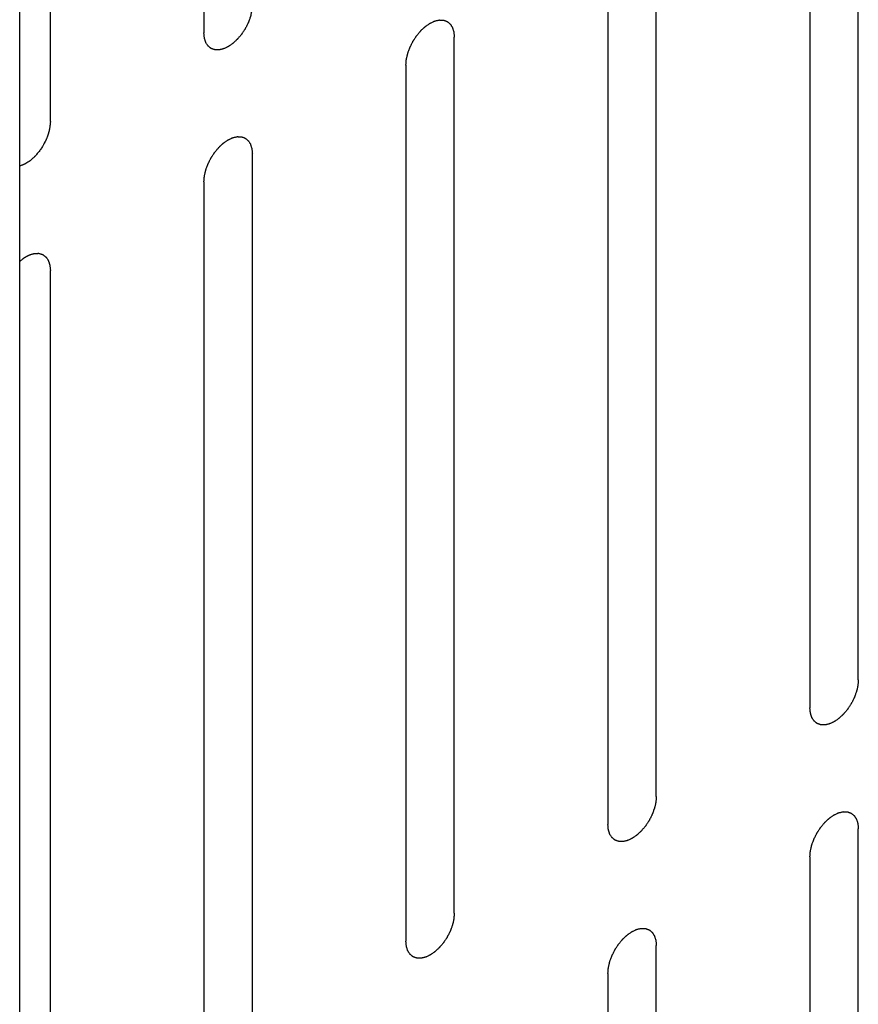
# Model space of a CAD drawing. Header units: inches. Extents: x 5 to 265, y 5 to 171.
# Tile 24 of 212: x 190.534 to 191.453, y 76.546 to 77.624. Entities that reach past the tile are written whole.
import ezdxf

# ---------------------------------------------------------------- set-up
doc = ezdxf.new("R2010")
doc.units = ezdxf.units.IN
doc.header["$LTSCALE"] = 14.96
doc.header["$MEASUREMENT"] = 0
doc.layers.get('0').update_dxf_attribs({"linetype": 'CONTINUOUS'})

msp = doc.modelspace()

# ---------------------------------------------------------------- linework, layer by layer
at = {"color": 7, "linetype": 'Continuous'}
for p, q in [((190.5337, 73.151), (190.5337, 126.143)), ((190.7355, 78.5695), (190.7355, 77.6101)), ((190.5673, 77.513), (190.5673, 78.4724)), ((191.4525, 76.9014), (191.4525, 77.8608)), ((191.3995, 77.8302), (191.3995, 76.8708)), ((191.2312, 76.7736), (191.2312, 77.733)), ((191.1782, 77.7024), (191.1782, 76.743)), ((191.0099, 76.6458), (191.0099, 77.6052)), ((190.9569, 77.5746), (190.9569, 76.6152)), ((190.7886, 76.5181), (190.7886, 77.4775)), ((190.7355, 77.4468), (190.7355, 76.4874)), ((190.5673, 76.3903), (190.5673, 77.3497)), ((191.4525, 75.7787), (191.4525, 76.7381)), ((191.3995, 76.7075), (191.3995, 75.7481)), ((191.2312, 75.6509), (191.2312, 76.6103)), ((191.1782, 76.5797), (191.1782, 75.6203))]:
    msp.add_line(p, q, dxfattribs=at)
for points, knots in [([(190.7886, 77.6408), (190.7885, 77.6402), (190.7885, 77.6392), (190.7883, 77.6376), (190.7882, 77.6363), (190.7881, 77.6354), (190.7881, 77.6349), (190.7881, 77.6345), (190.788, 77.6341), (190.7879, 77.6336), (190.7876, 77.6326), (190.7873, 77.6312), (190.787, 77.6299), (190.7868, 77.6289), (190.7867, 77.6283), (190.7866, 77.6279), (190.7864, 77.6275), (190.7862, 77.627), (190.7859, 77.626), (190.7854, 77.6246), (190.7849, 77.6232), (190.7845, 77.6222), (190.7843, 77.6217), (190.7842, 77.6213), (190.7839, 77.6208), (190.7837, 77.6203), (190.7832, 77.6193), (190.7825, 77.6179), (190.7818, 77.6166), (190.7813, 77.6156), (190.781, 77.615), (190.7808, 77.6146), (190.7806, 77.6142), (190.7802, 77.6137), (190.7796, 77.6128), (190.7788, 77.6116), (190.778, 77.6103), (190.7774, 77.6094), (190.7771, 77.6089), (190.7768, 77.6085), (190.7765, 77.6082), (190.7761, 77.6077), (190.7755, 77.6069), (190.7745, 77.6058), (190.7736, 77.6047), (190.7729, 77.6039), (190.7725, 77.6034), (190.7723, 77.603), (190.7719, 77.6028), (190.7715, 77.6024), (190.7708, 77.6017), (190.7698, 77.6008), (190.7687, 77.5998), (190.768, 77.5991), (190.7676, 77.5987), (190.7673, 77.5984), (190.767, 77.5982), (190.7665, 77.5979), (190.7658, 77.5974), (190.7647, 77.5966), (190.7636, 77.5959), (190.7628, 77.5954), (190.7624, 77.5951), (190.7621, 77.5948), (190.7617, 77.5947), (190.7613, 77.5945), (190.7606, 77.5941), (190.7595, 77.5936), (190.7584, 77.5931), (190.7577, 77.5928), (190.7572, 77.5926), (190.7569, 77.5924), (190.7566, 77.5924), (190.7562, 77.5923), (190.7555, 77.5921), (190.7544, 77.5919), (190.7534, 77.5916), (190.7527, 77.5915), (190.7523, 77.5914), (190.752, 77.5913), (190.7517, 77.5913), (190.7513, 77.5913), (190.7506, 77.5914), (190.7497, 77.5914), (190.7487, 77.5914), (190.7481, 77.5914), (190.7477, 77.5915), (190.7474, 77.5914), (190.7471, 77.5916), (190.7468, 77.5917), (190.7462, 77.5919), (190.7453, 77.5922), (190.7445, 77.5925), (190.7439, 77.5927), (190.7436, 77.5929), (190.7433, 77.5929), (190.7431, 77.5931), (190.7428, 77.5934), (190.7424, 77.5938), (190.7417, 77.5943), (190.741, 77.5949), (190.7405, 77.5953), (190.7402, 77.5955), (190.74, 77.5957), (190.7399, 77.5959), (190.7397, 77.5962), (190.7393, 77.5968), (190.7388, 77.5976), (190.7383, 77.5984), (190.7379, 77.599), (190.7377, 77.5993), (190.7376, 77.5995), (190.7375, 77.5999), (190.7374, 77.6002), (190.7371, 77.601), (190.7368, 77.602), (190.7365, 77.603), (190.7363, 77.6037), (190.7362, 77.6041), (190.7361, 77.6044), (190.736, 77.6047), (190.736, 77.6052), (190.7359, 77.6061), (190.7358, 77.6073), (190.7357, 77.6087), (190.7356, 77.6097), (190.7355, 77.6101)], [0, 0, 0, 0, 0.015625, 0.03125, 0.046875, 0.054688, 0.058594, 0.0625, 0.066406, 0.070312, 0.078125, 0.09375, 0.109375, 0.117188, 0.121094, 0.125, 0.128906, 0.132812, 0.140625, 0.15625, 0.171875, 0.179688, 0.183594, 0.1875, 0.191406, 0.195312, 0.203125, 0.21875, 0.234375, 0.242188, 0.246094, 0.25, 0.253906, 0.257812, 0.265625, 0.28125, 0.296875, 0.304688, 0.308594, 0.3125, 0.316406, 0.320312, 0.328125, 0.34375, 0.359375, 0.367188, 0.371094, 0.375, 0.378906, 0.382812, 0.390625, 0.40625, 0.421875, 0.429688, 0.433594, 0.4375, 0.441406, 0.445312, 0.453125, 0.46875, 0.484375, 0.492188, 0.496094, 0.5, 0.503906, 0.507812, 0.515625, 0.53125, 0.546875, 0.554688, 0.558594, 0.5625, 0.566406, 0.570312, 0.578125, 0.59375, 0.609375, 0.617188, 0.621094, 0.625, 0.628906, 0.632812, 0.640625, 0.65625, 0.671875, 0.679688, 0.683594, 0.6875, 0.691406, 0.695312, 0.703125, 0.71875, 0.734375, 0.742188, 0.746094, 0.75, 0.753906, 0.757812, 0.765625, 0.78125, 0.796875, 0.804688, 0.808594, 0.8125, 0.816406, 0.820312, 0.828125, 0.84375, 0.859375, 0.867188, 0.871094, 0.875, 0.878906, 0.882812, 0.890625, 0.90625, 0.921875, 0.929688, 0.933594, 0.9375, 0.941406, 0.945312, 0.953125, 0.96875, 0.984375, 1, 1, 1, 1]), ([(190.9569, 77.5746), (190.9569, 77.5751), (190.957, 77.5762), (190.9571, 77.5777), (190.9572, 77.579), (190.9573, 77.5799), (190.9573, 77.5805), (190.9574, 77.5808), (190.9575, 77.5813), (190.9576, 77.5818), (190.9578, 77.5828), (190.9581, 77.5841), (190.9584, 77.5855), (190.9586, 77.5865), (190.9588, 77.587), (190.9589, 77.5874), (190.959, 77.5879), (190.9592, 77.5884), (190.9596, 77.5894), (190.9601, 77.5908), (190.9606, 77.5922), (190.9609, 77.5931), (190.9612, 77.5937), (190.9613, 77.5941), (190.9615, 77.5945), (190.9618, 77.5951), (190.9623, 77.5961), (190.963, 77.5974), (190.9637, 77.5988), (190.9641, 77.5998), (190.9644, 77.6003), (190.9646, 77.6008), (190.9649, 77.6011), (190.9652, 77.6016), (190.9658, 77.6025), (190.9666, 77.6038), (190.9675, 77.6051), (190.968, 77.606), (190.9684, 77.6065), (190.9686, 77.6069), (190.9689, 77.6072), (190.9693, 77.6076), (190.97, 77.6084), (190.9709, 77.6096), (190.9719, 77.6107), (190.9725, 77.6115), (190.9729, 77.612), (190.9732, 77.6123), (190.9735, 77.6126), (190.9739, 77.613), (190.9746, 77.6137), (190.9757, 77.6146), (190.9767, 77.6156), (190.9774, 77.6162), (190.9778, 77.6166), (190.9781, 77.6169), (190.9785, 77.6171), (190.9789, 77.6174), (190.9797, 77.618), (190.9808, 77.6187), (190.9819, 77.6195), (190.9826, 77.62), (190.9831, 77.6203), (190.9834, 77.6206), (190.9837, 77.6207), (190.9841, 77.6209), (190.9849, 77.6212), (190.986, 77.6217), (190.987, 77.6222), (190.9878, 77.6226), (190.9882, 77.6228), (190.9885, 77.623), (190.9888, 77.623), (190.9893, 77.6231), (190.99, 77.6233), (190.991, 77.6235), (190.992, 77.6237), (190.9928, 77.6239), (190.9932, 77.624), (190.9935, 77.6241), (190.9938, 77.6241), (190.9942, 77.624), (190.9948, 77.624), (190.9958, 77.624), (190.9967, 77.6239), (190.9974, 77.6239), (190.9978, 77.6239), (190.9981, 77.6239), (190.9983, 77.6238), (190.9987, 77.6237), (190.9992, 77.6235), (191.0001, 77.6232), (191.0009, 77.6228), (191.0015, 77.6226), (191.0019, 77.6225), (191.0021, 77.6224), (191.0023, 77.6222), (191.0026, 77.622), (191.0031, 77.6216), (191.0038, 77.621), (191.0045, 77.6205), (191.0049, 77.6201), (191.0052, 77.6198), (191.0054, 77.6197), (191.0056, 77.6194), (191.0058, 77.6191), (191.0061, 77.6186), (191.0066, 77.6178), (191.0072, 77.6169), (191.0075, 77.6164), (191.0077, 77.6161), (191.0079, 77.6158), (191.008, 77.6155), (191.0081, 77.6151), (191.0083, 77.6144), (191.0086, 77.6134), (191.0089, 77.6124), (191.0092, 77.6117), (191.0093, 77.6113), (191.0094, 77.611), (191.0094, 77.6106), (191.0095, 77.6101), (191.0095, 77.6093), (191.0096, 77.6081), (191.0098, 77.6067), (191.0099, 77.6057), (191.0099, 77.6052)], [0, 0, 0, 0, 0.015625, 0.03125, 0.046875, 0.054688, 0.058594, 0.0625, 0.066406, 0.070312, 0.078125, 0.09375, 0.109375, 0.117188, 0.121094, 0.125, 0.128906, 0.132812, 0.140625, 0.15625, 0.171875, 0.179688, 0.183594, 0.1875, 0.191406, 0.195312, 0.203125, 0.21875, 0.234375, 0.242188, 0.246094, 0.25, 0.253906, 0.257812, 0.265625, 0.28125, 0.296875, 0.304688, 0.308594, 0.3125, 0.316406, 0.320312, 0.328125, 0.34375, 0.359375, 0.367188, 0.371094, 0.375, 0.378906, 0.382812, 0.390625, 0.40625, 0.421875, 0.429688, 0.433594, 0.4375, 0.441406, 0.445312, 0.453125, 0.46875, 0.484375, 0.492188, 0.496094, 0.5, 0.503906, 0.507812, 0.515625, 0.53125, 0.546875, 0.554688, 0.558594, 0.5625, 0.566406, 0.570312, 0.578125, 0.59375, 0.609375, 0.617188, 0.621094, 0.625, 0.628906, 0.632812, 0.640625, 0.65625, 0.671875, 0.679688, 0.683594, 0.6875, 0.691406, 0.695312, 0.703125, 0.71875, 0.734375, 0.742188, 0.746094, 0.75, 0.753906, 0.757812, 0.765625, 0.78125, 0.796875, 0.804688, 0.808594, 0.8125, 0.816406, 0.820312, 0.828125, 0.84375, 0.859375, 0.867188, 0.871094, 0.875, 0.878906, 0.882812, 0.890625, 0.90625, 0.921875, 0.929688, 0.933594, 0.9375, 0.941406, 0.945312, 0.953125, 0.96875, 0.984375, 1, 1, 1, 1]), ([(190.5673, 77.513), (190.5672, 77.5118), (190.567, 77.5102), (190.5669, 77.5084), (190.5668, 77.5077), (190.5668, 77.5071), (190.5667, 77.5065), (190.5665, 77.5056), (190.5663, 77.5047), (190.566, 77.5034), (190.5657, 77.5021), (190.5653, 77.5007), (190.5652, 77.4998), (190.5648, 77.4988), (190.5643, 77.4975), (190.5637, 77.4959), (190.5631, 77.4943), (190.5626, 77.4931), (190.5624, 77.4925), (190.562, 77.4918), (190.5616, 77.491), (190.561, 77.4898), (190.5603, 77.4885), (190.5596, 77.4872), (190.559, 77.4859), (190.558, 77.4845), (190.5568, 77.4827), (190.5556, 77.481), (190.5546, 77.4795), (190.5536, 77.4785), (190.5527, 77.4774), (190.5518, 77.4764), (190.5509, 77.4753), (190.5503, 77.4747), (190.5498, 77.4742), (190.5494, 77.4737), (190.5485, 77.473), (190.5472, 77.4719), (190.546, 77.4708), (190.545, 77.47), (190.5444, 77.4694), (190.5439, 77.4691), (190.5434, 77.4688), (190.5428, 77.4684), (190.542, 77.468), (190.5412, 77.4675), (190.5405, 77.467), (190.5399, 77.4666), (190.5394, 77.4663), (190.539, 77.4661), (190.5386, 77.466), (190.5381, 77.4658), (190.5375, 77.4655), (190.536, 77.4649), (190.5347, 77.4645), (190.5337, 77.4641)], [0, 0, 0, 0, 0.0625, 0.078125, 0.09375, 0.101562, 0.109375, 0.125, 0.140625, 0.15625, 0.1875, 0.203125, 0.21875, 0.234375, 0.25, 0.28125, 0.3125, 0.328125, 0.335938, 0.34375, 0.359375, 0.375, 0.40625, 0.421875, 0.4375, 0.46875, 0.5, 0.53125, 0.5625, 0.578125, 0.59375, 0.625, 0.640625, 0.65625, 0.664062, 0.671875, 0.6875, 0.71875, 0.75, 0.765625, 0.78125, 0.789062, 0.796875, 0.8125, 0.828125, 0.84375, 0.859375, 0.875, 0.882812, 0.890625, 0.898438, 0.90625, 0.921875, 0.9375, 1, 1, 1, 1]), ([(190.7355, 77.4468), (190.7356, 77.4474), (190.7357, 77.4484), (190.7358, 77.45), (190.7359, 77.4513), (190.736, 77.4522), (190.736, 77.4527), (190.736, 77.4531), (190.7361, 77.4535), (190.7363, 77.454), (190.7365, 77.455), (190.7368, 77.4564), (190.7371, 77.4577), (190.7373, 77.4587), (190.7375, 77.4592), (190.7375, 77.4597), (190.7377, 77.4601), (190.7379, 77.4606), (190.7383, 77.4616), (190.7388, 77.463), (190.7393, 77.4644), (190.7396, 77.4654), (190.7398, 77.4659), (190.74, 77.4663), (190.7402, 77.4668), (190.7405, 77.4673), (190.741, 77.4683), (190.7416, 77.4697), (190.7423, 77.471), (190.7428, 77.472), (190.7431, 77.4726), (190.7433, 77.473), (190.7436, 77.4733), (190.7439, 77.4739), (190.7445, 77.4747), (190.7453, 77.476), (190.7461, 77.4773), (190.7467, 77.4782), (190.7471, 77.4787), (190.7473, 77.4791), (190.7476, 77.4794), (190.748, 77.4799), (190.7486, 77.4807), (190.7496, 77.4818), (190.7505, 77.4829), (190.7512, 77.4837), (190.7516, 77.4842), (190.7519, 77.4845), (190.7522, 77.4848), (190.7526, 77.4852), (190.7533, 77.4859), (190.7543, 77.4868), (190.7554, 77.4878), (190.7561, 77.4885), (190.7565, 77.4888), (190.7568, 77.4892), (190.7571, 77.4894), (190.7576, 77.4897), (190.7583, 77.4902), (190.7594, 77.4909), (190.7605, 77.4917), (190.7613, 77.4922), (190.7617, 77.4925), (190.7621, 77.4928), (190.7624, 77.4929), (190.7628, 77.4931), (190.7636, 77.4935), (190.7646, 77.494), (190.7657, 77.4945), (190.7665, 77.4948), (190.7669, 77.495), (190.7672, 77.4952), (190.7675, 77.4952), (190.7679, 77.4953), (190.7687, 77.4955), (190.7697, 77.4957), (190.7707, 77.496), (190.7714, 77.4961), (190.7719, 77.4962), (190.7722, 77.4963), (190.7725, 77.4963), (190.7728, 77.4963), (190.7735, 77.4962), (190.7745, 77.4962), (190.7754, 77.4962), (190.7761, 77.4961), (190.7764, 77.4961), (190.7767, 77.4961), (190.777, 77.496), (190.7773, 77.4959), (190.7779, 77.4957), (190.7788, 77.4954), (190.7796, 77.4951), (190.7802, 77.4948), (190.7806, 77.4947), (190.7808, 77.4946), (190.781, 77.4944), (190.7813, 77.4942), (190.7818, 77.4938), (190.7825, 77.4933), (190.7831, 77.4927), (190.7836, 77.4923), (190.7839, 77.4921), (190.7841, 77.4919), (190.7842, 77.4917), (190.7845, 77.4913), (190.7848, 77.4908), (190.7853, 77.49), (190.7858, 77.4892), (190.7862, 77.4886), (190.7864, 77.4883), (190.7866, 77.4881), (190.7866, 77.4877), (190.7868, 77.4873), (190.787, 77.4866), (190.7873, 77.4856), (190.7876, 77.4846), (190.7878, 77.4839), (190.788, 77.4835), (190.7881, 77.4832), (190.7881, 77.4828), (190.7881, 77.4824), (190.7882, 77.4815), (190.7883, 77.4803), (190.7884, 77.4789), (190.7885, 77.4779), (190.7886, 77.4775)], [0, 0, 0, 0, 0.015625, 0.03125, 0.046875, 0.054688, 0.058594, 0.0625, 0.066406, 0.070312, 0.078125, 0.09375, 0.109375, 0.117188, 0.121094, 0.125, 0.128906, 0.132812, 0.140625, 0.15625, 0.171875, 0.179688, 0.183594, 0.1875, 0.191406, 0.195312, 0.203125, 0.21875, 0.234375, 0.242188, 0.246094, 0.25, 0.253906, 0.257812, 0.265625, 0.28125, 0.296875, 0.304688, 0.308594, 0.3125, 0.316406, 0.320312, 0.328125, 0.34375, 0.359375, 0.367188, 0.371094, 0.375, 0.378906, 0.382812, 0.390625, 0.40625, 0.421875, 0.429688, 0.433594, 0.4375, 0.441406, 0.445312, 0.453125, 0.46875, 0.484375, 0.492188, 0.496094, 0.5, 0.503906, 0.507812, 0.515625, 0.53125, 0.546875, 0.554688, 0.558594, 0.5625, 0.566406, 0.570312, 0.578125, 0.59375, 0.609375, 0.617188, 0.621094, 0.625, 0.628906, 0.632812, 0.640625, 0.65625, 0.671875, 0.679688, 0.683594, 0.6875, 0.691406, 0.695312, 0.703125, 0.71875, 0.734375, 0.742188, 0.746094, 0.75, 0.753906, 0.757812, 0.765625, 0.78125, 0.796875, 0.804688, 0.808594, 0.8125, 0.816406, 0.820312, 0.828125, 0.84375, 0.859375, 0.867188, 0.871094, 0.875, 0.878906, 0.882812, 0.890625, 0.90625, 0.921875, 0.929688, 0.933594, 0.9375, 0.941406, 0.945312, 0.953125, 0.96875, 0.984375, 1, 1, 1, 1]), ([(190.5337, 77.3598), (190.5347, 77.3606), (190.5359, 77.3615), (190.5374, 77.3627), (190.538, 77.3632), (190.5385, 77.3635), (190.539, 77.3639), (190.5396, 77.3642), (190.5404, 77.3647), (190.5412, 77.3651), (190.5419, 77.3655), (190.5427, 77.3659), (190.5433, 77.3662), (190.5439, 77.3665), (190.5444, 77.3668), (190.545, 77.367), (190.546, 77.3673), (190.5472, 77.3676), (190.5483, 77.3679), (190.549, 77.3682), (190.5493, 77.3682), (190.5496, 77.3683), (190.5498, 77.3684), (190.5502, 77.3684), (190.5508, 77.3684), (190.5515, 77.3684), (190.5522, 77.3684), (190.5528, 77.3684), (190.5535, 77.3685), (190.5541, 77.3685), (190.5546, 77.3685), (190.555, 77.3683), (190.5557, 77.3681), (190.5567, 77.3678), (190.5577, 77.3676), (190.5584, 77.3673), (190.5588, 77.3672), (190.5591, 77.367), (190.5595, 77.3667), (190.56, 77.3663), (190.5605, 77.3659), (190.5611, 77.3655), (190.5616, 77.3652), (190.562, 77.3648), (190.5623, 77.3646), (190.5624, 77.3645), (190.5625, 77.3643), (190.5627, 77.3641), (190.5631, 77.3635), (190.5636, 77.3627), (190.5643, 77.3618), (190.5648, 77.361), (190.5651, 77.3606), (190.5652, 77.3601), (190.5654, 77.3596), (190.5656, 77.359), (190.5658, 77.3583), (190.566, 77.3576), (190.5663, 77.3569), (190.5664, 77.3564), (190.5666, 77.3559), (190.5667, 77.3556), (190.5667, 77.3551), (190.5668, 77.3546), (190.5669, 77.3539), (190.567, 77.3522), (190.5671, 77.3508), (190.5673, 77.3497)], [0, 0, 0, 0, 0.0625, 0.078125, 0.09375, 0.101562, 0.109375, 0.125, 0.140625, 0.15625, 0.171875, 0.1875, 0.203125, 0.210938, 0.21875, 0.234375, 0.25, 0.28125, 0.3125, 0.320312, 0.328125, 0.332031, 0.335938, 0.34375, 0.359375, 0.375, 0.390625, 0.40625, 0.421875, 0.4375, 0.445312, 0.453125, 0.46875, 0.5, 0.53125, 0.546875, 0.554688, 0.5625, 0.578125, 0.59375, 0.609375, 0.625, 0.640625, 0.65625, 0.664062, 0.667969, 0.671875, 0.679688, 0.6875, 0.71875, 0.75, 0.765625, 0.78125, 0.789062, 0.796875, 0.8125, 0.828125, 0.84375, 0.859375, 0.875, 0.882812, 0.890625, 0.898438, 0.90625, 0.921875, 0.9375, 1, 1, 1, 1]), ([(191.4525, 76.9014), (191.4525, 76.9009), (191.4524, 76.8998), (191.4523, 76.8983), (191.4522, 76.897), (191.4521, 76.8961), (191.4521, 76.8956), (191.4521, 76.8952), (191.4519, 76.8948), (191.4518, 76.8942), (191.4516, 76.8932), (191.4513, 76.8919), (191.451, 76.8905), (191.4508, 76.8895), (191.4506, 76.889), (191.4506, 76.8886), (191.4504, 76.8882), (191.4502, 76.8876), (191.4498, 76.8866), (191.4493, 76.8852), (191.4488, 76.8839), (191.4485, 76.8829), (191.4483, 76.8823), (191.4481, 76.8819), (191.4479, 76.8815), (191.4476, 76.8809), (191.4471, 76.88), (191.4465, 76.8786), (191.4458, 76.8772), (191.4453, 76.8762), (191.445, 76.8757), (191.4448, 76.8753), (191.4445, 76.8749), (191.4442, 76.8744), (191.4436, 76.8735), (191.4428, 76.8722), (191.4419, 76.8709), (191.4414, 76.8701), (191.441, 76.8696), (191.4408, 76.8692), (191.4405, 76.8688), (191.4401, 76.8684), (191.4395, 76.8676), (191.4385, 76.8664), (191.4376, 76.8653), (191.4369, 76.8645), (191.4365, 76.8641), (191.4362, 76.8637), (191.4359, 76.8634), (191.4355, 76.863), (191.4348, 76.8624), (191.4337, 76.8614), (191.4327, 76.8605), (191.432, 76.8598), (191.4316, 76.8594), (191.4313, 76.8591), (191.4309, 76.8589), (191.4305, 76.8586), (191.4297, 76.858), (191.4287, 76.8573), (191.4276, 76.8565), (191.4268, 76.856), (191.4264, 76.8557), (191.426, 76.8555), (191.4257, 76.8553), (191.4253, 76.8551), (191.4245, 76.8548), (191.4235, 76.8543), (191.4224, 76.8538), (191.4216, 76.8534), (191.4212, 76.8532), (191.4209, 76.8531), (191.4206, 76.853), (191.4202, 76.8529), (191.4194, 76.8528), (191.4184, 76.8525), (191.4174, 76.8523), (191.4166, 76.8521), (191.4162, 76.852), (191.4159, 76.8519), (191.4156, 76.852), (191.4153, 76.852), (191.4146, 76.852), (191.4136, 76.852), (191.4127, 76.8521), (191.412, 76.8521), (191.4116, 76.8521), (191.4113, 76.8521), (191.4111, 76.8522), (191.4108, 76.8523), (191.4102, 76.8526), (191.4093, 76.8529), (191.4085, 76.8532), (191.4079, 76.8534), (191.4075, 76.8535), (191.4073, 76.8536), (191.4071, 76.8538), (191.4068, 76.854), (191.4063, 76.8544), (191.4056, 76.855), (191.405, 76.8555), (191.4045, 76.8559), (191.4042, 76.8562), (191.404, 76.8563), (191.4038, 76.8566), (191.4036, 76.8569), (191.4033, 76.8575), (191.4028, 76.8583), (191.4023, 76.8591), (191.4019, 76.8596), (191.4017, 76.86), (191.4015, 76.8602), (191.4015, 76.8605), (191.4013, 76.8609), (191.4011, 76.8616), (191.4008, 76.8626), (191.4005, 76.8636), (191.4003, 76.8643), (191.4001, 76.8647), (191.4, 76.865), (191.4, 76.8654), (191.4, 76.8659), (191.3999, 76.8667), (191.3998, 76.8679), (191.3996, 76.8693), (191.3996, 76.8703), (191.3995, 76.8708)], [0, 0, 0, 0, 0.015625, 0.03125, 0.046875, 0.054688, 0.058594, 0.0625, 0.066406, 0.070312, 0.078125, 0.09375, 0.109375, 0.117188, 0.121094, 0.125, 0.128906, 0.132812, 0.140625, 0.15625, 0.171875, 0.179688, 0.183594, 0.1875, 0.191406, 0.195312, 0.203125, 0.21875, 0.234375, 0.242188, 0.246094, 0.25, 0.253906, 0.257812, 0.265625, 0.28125, 0.296875, 0.304688, 0.308594, 0.3125, 0.316406, 0.320312, 0.328125, 0.34375, 0.359375, 0.367188, 0.371094, 0.375, 0.378906, 0.382812, 0.390625, 0.40625, 0.421875, 0.429688, 0.433594, 0.4375, 0.441406, 0.445312, 0.453125, 0.46875, 0.484375, 0.492188, 0.496094, 0.5, 0.503906, 0.507812, 0.515625, 0.53125, 0.546875, 0.554688, 0.558594, 0.5625, 0.566406, 0.570312, 0.578125, 0.59375, 0.609375, 0.617188, 0.621094, 0.625, 0.628906, 0.632812, 0.640625, 0.65625, 0.671875, 0.679688, 0.683594, 0.6875, 0.691406, 0.695312, 0.703125, 0.71875, 0.734375, 0.742188, 0.746094, 0.75, 0.753906, 0.757812, 0.765625, 0.78125, 0.796875, 0.804688, 0.808594, 0.8125, 0.816406, 0.820312, 0.828125, 0.84375, 0.859375, 0.867188, 0.871094, 0.875, 0.878906, 0.882812, 0.890625, 0.90625, 0.921875, 0.929688, 0.933594, 0.9375, 0.941406, 0.945312, 0.953125, 0.96875, 0.984375, 1, 1, 1, 1]), ([(191.2312, 76.7736), (191.2312, 76.7731), (191.2311, 76.7721), (191.231, 76.7705), (191.2309, 76.7692), (191.2308, 76.7683), (191.2307, 76.7678), (191.2307, 76.7674), (191.2306, 76.767), (191.2305, 76.7664), (191.2303, 76.7655), (191.23, 76.7641), (191.2297, 76.7627), (191.2294, 76.7618), (191.2293, 76.7612), (191.2292, 76.7608), (191.2291, 76.7604), (191.2289, 76.7598), (191.2285, 76.7589), (191.228, 76.7575), (191.2275, 76.7561), (191.2272, 76.7551), (191.2269, 76.7545), (191.2268, 76.7541), (191.2266, 76.7537), (191.2263, 76.7532), (191.2258, 76.7522), (191.2251, 76.7508), (191.2244, 76.7494), (191.2239, 76.7485), (191.2237, 76.7479), (191.2235, 76.7475), (191.2232, 76.7471), (191.2229, 76.7466), (191.2223, 76.7457), (191.2215, 76.7444), (191.2206, 76.7432), (191.22, 76.7423), (191.2197, 76.7418), (191.2195, 76.7414), (191.2192, 76.741), (191.2188, 76.7406), (191.2181, 76.7398), (191.2172, 76.7387), (191.2162, 76.7375), (191.2156, 76.7367), (191.2152, 76.7363), (191.2149, 76.7359), (191.2146, 76.7356), (191.2142, 76.7353), (191.2135, 76.7346), (191.2124, 76.7336), (191.2114, 76.7327), (191.2107, 76.732), (191.2103, 76.7316), (191.21, 76.7313), (191.2096, 76.7311), (191.2092, 76.7308), (191.2084, 76.7303), (191.2073, 76.7295), (191.2062, 76.7288), (191.2055, 76.7282), (191.205, 76.7279), (191.2047, 76.7277), (191.2044, 76.7276), (191.204, 76.7273), (191.2032, 76.727), (191.2021, 76.7265), (191.2011, 76.726), (191.2003, 76.7257), (191.1999, 76.7255), (191.1996, 76.7253), (191.1992, 76.7252), (191.1988, 76.7251), (191.1981, 76.725), (191.1971, 76.7247), (191.196, 76.7245), (191.1953, 76.7243), (191.1949, 76.7242), (191.1946, 76.7241), (191.1943, 76.7242), (191.1939, 76.7242), (191.1933, 76.7242), (191.1923, 76.7243), (191.1914, 76.7243), (191.1907, 76.7243), (191.1903, 76.7243), (191.19, 76.7243), (191.1898, 76.7244), (191.1894, 76.7246), (191.1888, 76.7248), (191.188, 76.7251), (191.1871, 76.7254), (191.1866, 76.7256), (191.1862, 76.7258), (191.1859, 76.7258), (191.1858, 76.726), (191.1855, 76.7262), (191.185, 76.7266), (191.1843, 76.7272), (191.1836, 76.7278), (191.1832, 76.7282), (191.1829, 76.7284), (191.1827, 76.7285), (191.1825, 76.7288), (191.1823, 76.7291), (191.182, 76.7297), (191.1815, 76.7305), (191.1809, 76.7313), (191.1806, 76.7318), (191.1804, 76.7322), (191.1802, 76.7324), (191.1801, 76.7327), (191.18, 76.7331), (191.1798, 76.7338), (191.1795, 76.7348), (191.1792, 76.7358), (191.1789, 76.7365), (191.1788, 76.737), (191.1787, 76.7372), (191.1787, 76.7376), (191.1786, 76.7381), (191.1786, 76.7389), (191.1785, 76.7401), (191.1783, 76.7416), (191.1782, 76.7425), (191.1782, 76.743)], [0, 0, 0, 0, 0.015625, 0.03125, 0.046875, 0.054688, 0.058594, 0.0625, 0.066406, 0.070312, 0.078125, 0.09375, 0.109375, 0.117188, 0.121094, 0.125, 0.128906, 0.132812, 0.140625, 0.15625, 0.171875, 0.179688, 0.183594, 0.1875, 0.191406, 0.195312, 0.203125, 0.21875, 0.234375, 0.242188, 0.246094, 0.25, 0.253906, 0.257812, 0.265625, 0.28125, 0.296875, 0.304688, 0.308594, 0.3125, 0.316406, 0.320312, 0.328125, 0.34375, 0.359375, 0.367188, 0.371094, 0.375, 0.378906, 0.382812, 0.390625, 0.40625, 0.421875, 0.429688, 0.433594, 0.4375, 0.441406, 0.445312, 0.453125, 0.46875, 0.484375, 0.492188, 0.496094, 0.5, 0.503906, 0.507812, 0.515625, 0.53125, 0.546875, 0.554688, 0.558594, 0.5625, 0.566406, 0.570312, 0.578125, 0.59375, 0.609375, 0.617188, 0.621094, 0.625, 0.628906, 0.632812, 0.640625, 0.65625, 0.671875, 0.679688, 0.683594, 0.6875, 0.691406, 0.695312, 0.703125, 0.71875, 0.734375, 0.742188, 0.746094, 0.75, 0.753906, 0.757812, 0.765625, 0.78125, 0.796875, 0.804688, 0.808594, 0.8125, 0.816406, 0.820312, 0.828125, 0.84375, 0.859375, 0.867188, 0.871094, 0.875, 0.878906, 0.882812, 0.890625, 0.90625, 0.921875, 0.929688, 0.933594, 0.9375, 0.941406, 0.945312, 0.953125, 0.96875, 0.984375, 1, 1, 1, 1]), ([(191.3995, 76.7075), (191.3996, 76.708), (191.3996, 76.709), (191.3998, 76.7106), (191.3999, 76.7119), (191.3999, 76.7128), (191.4, 76.7133), (191.4, 76.7137), (191.4001, 76.7141), (191.4002, 76.7147), (191.4005, 76.7156), (191.4008, 76.717), (191.4011, 76.7184), (191.4013, 76.7193), (191.4014, 76.7199), (191.4015, 76.7203), (191.4017, 76.7207), (191.4019, 76.7213), (191.4022, 76.7223), (191.4027, 76.7236), (191.4032, 76.725), (191.4036, 76.726), (191.4038, 76.7266), (191.4039, 76.727), (191.4042, 76.7274), (191.4044, 76.728), (191.4049, 76.7289), (191.4056, 76.7303), (191.4063, 76.7317), (191.4068, 76.7327), (191.4071, 76.7332), (191.4073, 76.7336), (191.4075, 76.734), (191.4079, 76.7345), (191.4085, 76.7354), (191.4093, 76.7367), (191.4101, 76.7379), (191.4107, 76.7388), (191.411, 76.7393), (191.4113, 76.7397), (191.4116, 76.7401), (191.4119, 76.7405), (191.4126, 76.7413), (191.4136, 76.7425), (191.4145, 76.7436), (191.4152, 76.7444), (191.4156, 76.7448), (191.4158, 76.7452), (191.4162, 76.7455), (191.4166, 76.7459), (191.4173, 76.7465), (191.4183, 76.7475), (191.4193, 76.7484), (191.4201, 76.7491), (191.4205, 76.7495), (191.4208, 76.7498), (191.4211, 76.75), (191.4216, 76.7503), (191.4223, 76.7508), (191.4234, 76.7516), (191.4245, 76.7524), (191.4253, 76.7529), (191.4257, 76.7532), (191.426, 76.7534), (191.4264, 76.7536), (191.4268, 76.7538), (191.4275, 76.7541), (191.4286, 76.7546), (191.4297, 76.7551), (191.4304, 76.7555), (191.4309, 76.7556), (191.4312, 76.7558), (191.4315, 76.7559), (191.4319, 76.756), (191.4326, 76.7561), (191.4337, 76.7564), (191.4347, 76.7566), (191.4354, 76.7568), (191.4358, 76.7569), (191.4361, 76.757), (191.4364, 76.7569), (191.4368, 76.7569), (191.4375, 76.7569), (191.4384, 76.7569), (191.4394, 76.7568), (191.44, 76.7568), (191.4404, 76.7568), (191.4407, 76.7568), (191.441, 76.7567), (191.4413, 76.7566), (191.4419, 76.7563), (191.4427, 76.756), (191.4436, 76.7557), (191.4442, 76.7555), (191.4445, 76.7554), (191.4448, 76.7553), (191.445, 76.7551), (191.4453, 76.7549), (191.4457, 76.7545), (191.4464, 76.7539), (191.4471, 76.7533), (191.4476, 76.7529), (191.4479, 76.7527), (191.4481, 76.7526), (191.4482, 76.7523), (191.4484, 76.752), (191.4488, 76.7514), (191.4493, 76.7506), (191.4498, 76.7498), (191.4502, 76.7493), (191.4504, 76.7489), (191.4505, 76.7487), (191.4506, 76.7484), (191.4507, 76.748), (191.451, 76.7473), (191.4513, 76.7463), (191.4516, 76.7453), (191.4518, 76.7446), (191.4519, 76.7442), (191.452, 76.7439), (191.4521, 76.7435), (191.4521, 76.743), (191.4522, 76.7422), (191.4523, 76.741), (191.4524, 76.7395), (191.4525, 76.7386), (191.4525, 76.7381)], [0, 0, 0, 0, 0.015625, 0.03125, 0.046875, 0.054688, 0.058594, 0.0625, 0.066406, 0.070312, 0.078125, 0.09375, 0.109375, 0.117188, 0.121094, 0.125, 0.128906, 0.132812, 0.140625, 0.15625, 0.171875, 0.179688, 0.183594, 0.1875, 0.191406, 0.195312, 0.203125, 0.21875, 0.234375, 0.242188, 0.246094, 0.25, 0.253906, 0.257812, 0.265625, 0.28125, 0.296875, 0.304688, 0.308594, 0.3125, 0.316406, 0.320312, 0.328125, 0.34375, 0.359375, 0.367188, 0.371094, 0.375, 0.378906, 0.382812, 0.390625, 0.40625, 0.421875, 0.429688, 0.433594, 0.4375, 0.441406, 0.445312, 0.453125, 0.46875, 0.484375, 0.492188, 0.496094, 0.5, 0.503906, 0.507812, 0.515625, 0.53125, 0.546875, 0.554688, 0.558594, 0.5625, 0.566406, 0.570312, 0.578125, 0.59375, 0.609375, 0.617188, 0.621094, 0.625, 0.628906, 0.632812, 0.640625, 0.65625, 0.671875, 0.679688, 0.683594, 0.6875, 0.691406, 0.695312, 0.703125, 0.71875, 0.734375, 0.742188, 0.746094, 0.75, 0.753906, 0.757812, 0.765625, 0.78125, 0.796875, 0.804688, 0.808594, 0.8125, 0.816406, 0.820312, 0.828125, 0.84375, 0.859375, 0.867188, 0.871094, 0.875, 0.878906, 0.882812, 0.890625, 0.90625, 0.921875, 0.929688, 0.933594, 0.9375, 0.941406, 0.945312, 0.953125, 0.96875, 0.984375, 1, 1, 1, 1]), ([(191.0099, 76.6458), (191.0099, 76.6453), (191.0098, 76.6443), (191.0096, 76.6427), (191.0095, 76.6414), (191.0095, 76.6405), (191.0094, 76.64), (191.0094, 76.6396), (191.0093, 76.6392), (191.0092, 76.6386), (191.009, 76.6377), (191.0087, 76.6363), (191.0083, 76.6349), (191.0081, 76.634), (191.008, 76.6334), (191.0079, 76.633), (191.0077, 76.6326), (191.0075, 76.632), (191.0072, 76.6311), (191.0067, 76.6297), (191.0062, 76.6283), (191.0058, 76.6273), (191.0056, 76.6268), (191.0055, 76.6263), (191.0053, 76.6259), (191.005, 76.6254), (191.0045, 76.6244), (191.0038, 76.623), (191.0031, 76.6216), (191.0026, 76.6207), (191.0023, 76.6201), (191.0021, 76.6197), (191.0019, 76.6193), (191.0016, 76.6188), (191.001, 76.6179), (191.0001, 76.6167), (190.9993, 76.6154), (190.9987, 76.6145), (190.9984, 76.614), (190.9981, 76.6136), (190.9978, 76.6133), (190.9975, 76.6128), (190.9968, 76.612), (190.9959, 76.6109), (190.9949, 76.6097), (190.9942, 76.6089), (190.9939, 76.6085), (190.9936, 76.6081), (190.9933, 76.6079), (190.9929, 76.6075), (190.9921, 76.6068), (190.9911, 76.6058), (190.9901, 76.6049), (190.9893, 76.6042), (190.9889, 76.6038), (190.9886, 76.6035), (190.9883, 76.6033), (190.9879, 76.603), (190.9871, 76.6025), (190.986, 76.6017), (190.9849, 76.601), (190.9841, 76.6004), (190.9837, 76.6001), (190.9834, 76.5999), (190.9831, 76.5998), (190.9826, 76.5996), (190.9819, 76.5992), (190.9808, 76.5987), (190.9797, 76.5982), (190.979, 76.5979), (190.9786, 76.5977), (190.9782, 76.5975), (190.9779, 76.5975), (190.9775, 76.5974), (190.9768, 76.5972), (190.9758, 76.597), (190.9747, 76.5967), (190.974, 76.5966), (190.9736, 76.5965), (190.9733, 76.5964), (190.973, 76.5964), (190.9726, 76.5964), (190.9719, 76.5964), (190.971, 76.5965), (190.97, 76.5965), (190.9694, 76.5965), (190.969, 76.5966), (190.9687, 76.5965), (190.9685, 76.5967), (190.9681, 76.5968), (190.9675, 76.597), (190.9667, 76.5973), (190.9658, 76.5976), (190.9652, 76.5978), (190.9649, 76.598), (190.9646, 76.598), (190.9644, 76.5982), (190.9642, 76.5985), (190.9637, 76.5989), (190.963, 76.5994), (190.9623, 76.6), (190.9618, 76.6004), (190.9616, 76.6006), (190.9613, 76.6008), (190.9612, 76.601), (190.961, 76.6013), (190.9606, 76.6019), (190.9601, 76.6027), (190.9596, 76.6035), (190.9593, 76.6041), (190.9591, 76.6044), (190.9589, 76.6046), (190.9588, 76.6049), (190.9587, 76.6053), (190.9585, 76.606), (190.9581, 76.6071), (190.9578, 76.6081), (190.9576, 76.6088), (190.9575, 76.6092), (190.9574, 76.6095), (190.9574, 76.6098), (190.9573, 76.6103), (190.9572, 76.6112), (190.9571, 76.6123), (190.957, 76.6138), (190.9569, 76.6147), (190.9569, 76.6152)], [0, 0, 0, 0, 0.015625, 0.03125, 0.046875, 0.054688, 0.058594, 0.0625, 0.066406, 0.070312, 0.078125, 0.09375, 0.109375, 0.117188, 0.121094, 0.125, 0.128906, 0.132812, 0.140625, 0.15625, 0.171875, 0.179688, 0.183594, 0.1875, 0.191406, 0.195312, 0.203125, 0.21875, 0.234375, 0.242188, 0.246094, 0.25, 0.253906, 0.257812, 0.265625, 0.28125, 0.296875, 0.304688, 0.308594, 0.3125, 0.316406, 0.320312, 0.328125, 0.34375, 0.359375, 0.367188, 0.371094, 0.375, 0.378906, 0.382812, 0.390625, 0.40625, 0.421875, 0.429688, 0.433594, 0.4375, 0.441406, 0.445312, 0.453125, 0.46875, 0.484375, 0.492188, 0.496094, 0.5, 0.503906, 0.507812, 0.515625, 0.53125, 0.546875, 0.554688, 0.558594, 0.5625, 0.566406, 0.570312, 0.578125, 0.59375, 0.609375, 0.617188, 0.621094, 0.625, 0.628906, 0.632812, 0.640625, 0.65625, 0.671875, 0.679688, 0.683594, 0.6875, 0.691406, 0.695312, 0.703125, 0.71875, 0.734375, 0.742188, 0.746094, 0.75, 0.753906, 0.757812, 0.765625, 0.78125, 0.796875, 0.804688, 0.808594, 0.8125, 0.816406, 0.820312, 0.828125, 0.84375, 0.859375, 0.867188, 0.871094, 0.875, 0.878906, 0.882812, 0.890625, 0.90625, 0.921875, 0.929688, 0.933594, 0.9375, 0.941406, 0.945312, 0.953125, 0.96875, 0.984375, 1, 1, 1, 1]), ([(191.1782, 76.5797), (191.1782, 76.5802), (191.1783, 76.5813), (191.1784, 76.5828), (191.1786, 76.5841), (191.1786, 76.585), (191.1787, 76.5856), (191.1787, 76.5859), (191.1788, 76.5864), (191.1789, 76.5869), (191.1791, 76.5879), (191.1794, 76.5892), (191.1798, 76.5906), (191.18, 76.5916), (191.1801, 76.5921), (191.1802, 76.5925), (191.1803, 76.5929), (191.1805, 76.5935), (191.1809, 76.5945), (191.1814, 76.5959), (191.1819, 76.5973), (191.1823, 76.5982), (191.1825, 76.5988), (191.1826, 76.5992), (191.1828, 76.5996), (191.1831, 76.6002), (191.1836, 76.6011), (191.1843, 76.6025), (191.185, 76.6039), (191.1855, 76.6049), (191.1858, 76.6054), (191.1859, 76.6058), (191.1862, 76.6062), (191.1865, 76.6067), (191.1871, 76.6076), (191.188, 76.6089), (191.1888, 76.6102), (191.1894, 76.6111), (191.1897, 76.6116), (191.1899, 76.612), (191.1902, 76.6123), (191.1906, 76.6127), (191.1913, 76.6135), (191.1922, 76.6147), (191.1932, 76.6158), (191.1939, 76.6166), (191.1942, 76.6171), (191.1945, 76.6174), (191.1948, 76.6177), (191.1952, 76.6181), (191.196, 76.6187), (191.197, 76.6197), (191.198, 76.6207), (191.1987, 76.6213), (191.1992, 76.6217), (191.1995, 76.622), (191.1998, 76.6222), (191.2002, 76.6225), (191.201, 76.6231), (191.2021, 76.6238), (191.2032, 76.6246), (191.2039, 76.6251), (191.2044, 76.6254), (191.2047, 76.6257), (191.205, 76.6258), (191.2055, 76.626), (191.2062, 76.6263), (191.2073, 76.6268), (191.2084, 76.6273), (191.2091, 76.6277), (191.2095, 76.6279), (191.2099, 76.628), (191.2102, 76.6281), (191.2106, 76.6282), (191.2113, 76.6284), (191.2123, 76.6286), (191.2134, 76.6288), (191.2141, 76.629), (191.2145, 76.6291), (191.2148, 76.6292), (191.2151, 76.6291), (191.2155, 76.6291), (191.2161, 76.6291), (191.2171, 76.6291), (191.218, 76.629), (191.2187, 76.629), (191.2191, 76.629), (191.2194, 76.629), (191.2196, 76.6289), (191.22, 76.6288), (191.2206, 76.6285), (191.2214, 76.6282), (191.2223, 76.6279), (191.2229, 76.6277), (191.2232, 76.6276), (191.2235, 76.6275), (191.2237, 76.6273), (191.2239, 76.6271), (191.2244, 76.6267), (191.2251, 76.6261), (191.2258, 76.6256), (191.2263, 76.6252), (191.2265, 76.6249), (191.2268, 76.6248), (191.2269, 76.6245), (191.2271, 76.6242), (191.2275, 76.6236), (191.228, 76.6228), (191.2285, 76.622), (191.2288, 76.6215), (191.229, 76.6212), (191.2292, 76.6209), (191.2293, 76.6206), (191.2294, 76.6202), (191.2296, 76.6195), (191.2299, 76.6185), (191.2303, 76.6175), (191.2305, 76.6168), (191.2306, 76.6164), (191.2307, 76.6161), (191.2307, 76.6157), (191.2308, 76.6152), (191.2309, 76.6144), (191.231, 76.6132), (191.2311, 76.6118), (191.2312, 76.6108), (191.2312, 76.6103)], [0, 0, 0, 0, 0.015625, 0.03125, 0.046875, 0.054688, 0.058594, 0.0625, 0.066406, 0.070312, 0.078125, 0.09375, 0.109375, 0.117188, 0.121094, 0.125, 0.128906, 0.132812, 0.140625, 0.15625, 0.171875, 0.179688, 0.183594, 0.1875, 0.191406, 0.195312, 0.203125, 0.21875, 0.234375, 0.242188, 0.246094, 0.25, 0.253906, 0.257812, 0.265625, 0.28125, 0.296875, 0.304688, 0.308594, 0.3125, 0.316406, 0.320312, 0.328125, 0.34375, 0.359375, 0.367188, 0.371094, 0.375, 0.378906, 0.382812, 0.390625, 0.40625, 0.421875, 0.429688, 0.433594, 0.4375, 0.441406, 0.445312, 0.453125, 0.46875, 0.484375, 0.492188, 0.496094, 0.5, 0.503906, 0.507812, 0.515625, 0.53125, 0.546875, 0.554688, 0.558594, 0.5625, 0.566406, 0.570312, 0.578125, 0.59375, 0.609375, 0.617188, 0.621094, 0.625, 0.628906, 0.632812, 0.640625, 0.65625, 0.671875, 0.679688, 0.683594, 0.6875, 0.691406, 0.695312, 0.703125, 0.71875, 0.734375, 0.742188, 0.746094, 0.75, 0.753906, 0.757812, 0.765625, 0.78125, 0.796875, 0.804688, 0.808594, 0.8125, 0.816406, 0.820312, 0.828125, 0.84375, 0.859375, 0.867188, 0.871094, 0.875, 0.878906, 0.882812, 0.890625, 0.90625, 0.921875, 0.929688, 0.933594, 0.9375, 0.941406, 0.945312, 0.953125, 0.96875, 0.984375, 1, 1, 1, 1])]:
    msp.add_open_spline(points, degree=3, knots=knots, dxfattribs=at)

doc.saveas('drawing.dxf')
